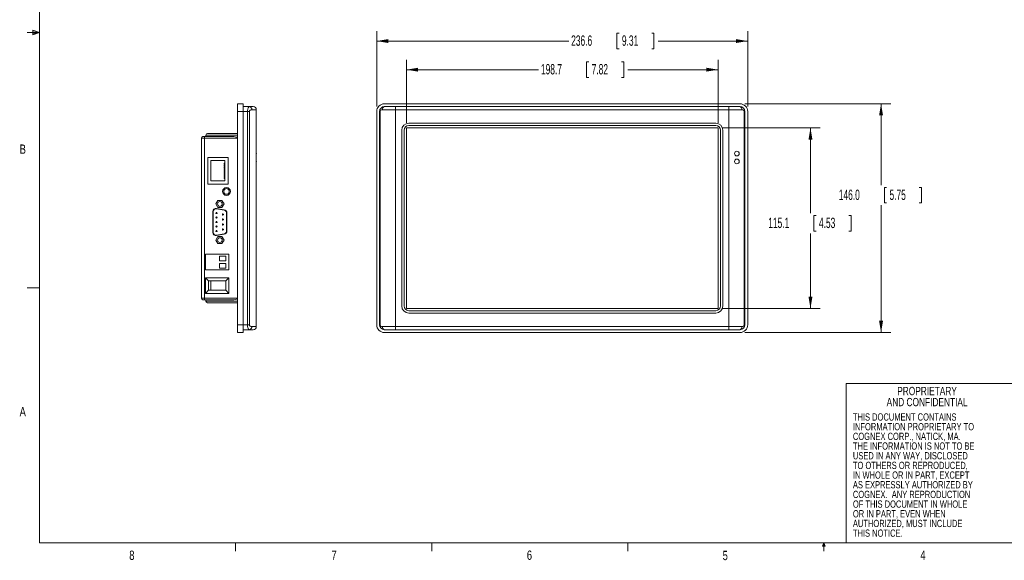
# Model space of a CAD drawing. Header units: millimetres. Extents: x 11 to 421, y 5 to 275.
# Tile 1 of 3: x 11 to 262, y 5 to 143. Entities that reach past the tile are written whole.
import ezdxf

# ---------------------------------------------------------------- set-up
doc = ezdxf.new("R2010")
doc.units = ezdxf.units.MM
doc.styles.add('SLDTEXTSTYLE0', font='TXT', dxfattribs={"width": 0.75})
doc.styles.add('SLDTEXTSTYLE5', font='TXT', dxfattribs={"width": 0.605})
doc.dimstyles.new('SLDDIMSTYLE0', dxfattribs={"dimtxt": 2.568319, "dimasz": 3, "dimexe": 0, "dimexo": 0.0625, "dimgap": 0.64208, "dimtad": 0, "dimtih": 1, "dimtoh": 1, "dimdec": 1, "dimlfac": 2.5, "dimrnd": 1e-09, "dimzin": 12, "dimdsep": 46, "dimtxsty": 'SLDTEXTSTYLE5', "dimsah": 1, "dimcen": 0.09, "dimadec": 0, "dimazin": 3, "dimtfac": 1, "dimtdec": 1, "dimtofl": 0, "dimtmove": 0, "dimatfit": 3, "dimfxl": 1, "dimfrac": 2, "dimtolj": 1, "dimtzin": 12, "dimarcsym": 0})
doc.dimstyles.new('SLDDIMSTYLE1', dxfattribs={"dimtxt": 2.568319, "dimasz": 3, "dimexe": 0, "dimexo": 0.0625, "dimgap": 0.64208, "dimtad": 0, "dimtih": 1, "dimtoh": 1, "dimdec": 1, "dimlfac": 2.5, "dimrnd": 1e-09, "dimzin": 4, "dimdsep": 46, "dimtxsty": 'SLDTEXTSTYLE5', "dimsah": 1, "dimcen": 0.09, "dimadec": 0, "dimazin": 1, "dimtfac": 1, "dimtdec": 1, "dimtofl": 0, "dimtmove": 0, "dimatfit": 3, "dimfxl": 1, "dimfrac": 2, "dimtolj": 1, "dimtzin": 12, "dimarcsym": 0})

# ---------------------------------------------------------------- blocks, each defined once
blk = doc.blocks.new('SW_NOTE_2')
at = {"color": 0, "linetype": 'Continuous', "lineweight": 0, "char_height": 1.8521, "attachment_point": 1, "style": 'SLDTEXTSTYLE0'}
for s, insert in [('THIS DOCUMENT CONTAINS', (0, 2.39)), ('INFORMATION PROPRIETARY TO', (0, -0.08)), ('THE INFORMATION IS NOT TO BE', (0, -5.02)), ('COGNEX CORP., NATICK, MA.', (0, -2.55)), ('USED IN ANY WAY, DISCLOSED', (0, -7.49)), ('TO OTHERS OR REPRODUCED,', (0, -9.96)), ('IN WHOLE OR IN PART, EXCEPT', (0, -12.43)), ('AS EXPRESSLY AUTHORIZED BY', (0, -14.9)), ('COGNEX.  ANY REPRODUCTION', (0, -17.37)), ('OF THIS DOCUMENT IN WHOLE', (0, -19.84)), ('OR IN PART, EVEN WHEN', (0, -22.31)), ('AUTHORIZED, MUST INCLUDE', (0, -24.78)), ('THIS NOTICE.', (0, -27.25))]:
    blk.add_mtext(s, dxfattribs=dict(at, insert=insert))
blk = doc.blocks.new('SW_NOTE_3')
at = {"color": 0, "linetype": 'Continuous', "lineweight": 0, "char_height": 2.1167, "attachment_point": 2, "style": 'SLDTEXTSTYLE0'}
for s, insert in [('PROPRIETARY', (8.73, 2.73)), ('AND CONFIDENTIAL', (8.74, -0.09))]:
    blk.add_mtext(s, dxfattribs=dict(at, insert=insert))
blk = doc.blocks.new('_D')
at = {"color": 7, "linetype": 'Continuous', "lineweight": 0}
for p, q in [((101.88, 121.26), (101.88, 140.49)), ((163.69, 139.96), (163.1, 139.96)), ((163.1, 139.96), (163.1, 136.02)), ((172.02, 139.96), (172.61, 139.96)), ((172.61, 139.96), (172.61, 136.02)), ((196.52, 121.26), (196.52, 140.49)), ((101.88, 137.99), (150.9, 137.99)), ((163.1, 136.02), (163.69, 136.02)), ((172.61, 136.02), (172.02, 136.02)), ((196.52, 137.99), (173.64, 137.99))]:
    blk.add_line(p, q, dxfattribs=at)
for points in [[(101.88, 137.99), (104.88, 137.49), (104.88, 138.49)], [(196.52, 137.99), (193.52, 138.49), (193.52, 137.49)]]:
    blk.add_solid(points, dxfattribs=at)
at = {"color": 7, "linetype": 'Continuous', "lineweight": 0, "char_height": 2.646, "attachment_point": 1, "style": 'SLDTEXTSTYLE5'}
for s, insert in [('236.6', (151.49, 139.43, 2.15)), ('9.31', (164.43, 139.43, 2.15))]:
    blk.add_mtext(s, dxfattribs=dict(at, insert=insert))
blk = doc.blocks.new('_D_1')
at = {"color": 7, "linetype": 'Continuous', "lineweight": 0}
for p, q in [((195.79, 121.99), (233.02, 121.99)), ((230.52, 121.99), (230.52, 101.19)), ((231.95, 100.6), (231.36, 100.6)), ((231.36, 100.6), (231.36, 96.66)), ((240.27, 100.6), (240.86, 100.6)), ((240.86, 100.6), (240.86, 96.66)), ((230.52, 63.59), (230.52, 96.07)), ((231.36, 96.66), (231.95, 96.66)), ((240.86, 96.66), (240.27, 96.66)), ((195.79, 63.59), (233.02, 63.59))]:
    blk.add_line(p, q, dxfattribs=at)
for points in [[(230.52, 121.99), (230.02, 118.99), (231.02, 118.99)], [(230.52, 63.59), (231.02, 66.59), (230.02, 66.59)]]:
    blk.add_solid(points, dxfattribs=at)
at = {"color": 7, "linetype": 'Continuous', "lineweight": 0, "char_height": 2.646, "attachment_point": 1, "style": 'SLDTEXTSTYLE5'}
for s, insert in [('146.0', (219.75, 100.07, 2.15)), ('5.75', (232.68, 100.07, 2.15))]:
    blk.add_mtext(s, dxfattribs=dict(at, insert=insert))
blk = doc.blocks.new('_D_2')
at = {"color": 7, "linetype": 'Continuous', "lineweight": 0}
for p, q in [((109.46, 117.08), (109.46, 133.18)), ((188.94, 117.08), (188.94, 133.18)), ((109.46, 130.68), (143.19, 130.68)), ((155.98, 132.65), (155.39, 132.65)), ((155.39, 132.65), (155.39, 128.71)), ((164.31, 132.65), (164.9, 132.65)), ((164.9, 132.65), (164.9, 128.71)), ((188.94, 130.68), (165.93, 130.68)), ((155.39, 128.71), (155.98, 128.71)), ((164.9, 128.71), (164.31, 128.71))]:
    blk.add_line(p, q, dxfattribs=at)
for points in [[(109.46, 130.68), (112.46, 130.18), (112.46, 131.18)], [(188.94, 130.68), (185.94, 131.18), (185.94, 130.18)]]:
    blk.add_solid(points, dxfattribs=at)
at = {"color": 7, "linetype": 'Continuous', "lineweight": 0, "char_height": 2.646, "attachment_point": 1, "style": 'SLDTEXTSTYLE5'}
for s, insert in [('198.7', (143.78, 132.12, 2.15)), ('7.82', (156.72, 132.12, 2.15))]:
    blk.add_mtext(s, dxfattribs=dict(at, insert=insert))
blk = doc.blocks.new('_D_3')
at = {"color": 7, "linetype": 'Continuous', "lineweight": 0}
for p, q in [((190.21, 115.81), (215.02, 115.81)), ((212.52, 115.81), (212.52, 94.03)), ((213.95, 93.44), (213.36, 93.44)), ((213.36, 93.44), (213.36, 89.5)), ((222.27, 93.44), (222.86, 93.44)), ((222.86, 93.44), (222.86, 89.5)), ((212.52, 69.77), (212.52, 88.91)), ((213.36, 89.5), (213.95, 89.5)), ((222.86, 89.5), (222.27, 89.5)), ((190.21, 69.77), (215.02, 69.77))]:
    blk.add_line(p, q, dxfattribs=at)
for points in [[(212.52, 115.81), (212.02, 112.81), (213.02, 112.81)], [(212.52, 69.77), (213.02, 72.77), (212.02, 72.77)]]:
    blk.add_solid(points, dxfattribs=at)
at = {"color": 7, "linetype": 'Continuous', "lineweight": 0, "char_height": 2.646, "attachment_point": 1, "style": 'SLDTEXTSTYLE5'}
for s, insert in [('4.53', (214.68, 92.91, 2.15)), ('115.1', (201.75, 92.91, 2.15))]:
    blk.add_mtext(s, dxfattribs=dict(at, insert=insert))

msp = doc.modelspace()

# ---------------------------------------------------------------- linework, layer by layer
at = {"color": 7, "linetype": 'Continuous', "lineweight": 0}
for p, q in [((15.907, 270.309), (15.907, 9.959)), ((14.2, 140.744), (14.2, 139.56)), ((15.907, 140.134), (14.2, 140.744)), ((15.907, 140.134), (12.732, 140.134)), ((15.907, 140.134), (14.2, 140.363)), ((15.907, 140.134), (14.2, 139.872)), ((15.907, 140.134), (14.2, 139.56)), ((15.907, 75.046), (12.732, 75.046)), ((415.957, 9.959), (15.907, 9.959)), ((65.907, 9.959), (65.907, 7.805)), ((115.913, 9.959), (115.913, 7.805)), ((165.919, 9.959), (165.919, 7.805)), ((215.589, 9.081), (215.925, 9.959)), ((216.244, 9.081), (215.589, 9.081)), ((215.925, 9.959), (215.925, 7.805)), ((215.925, 9.959), (216.244, 9.081))]:
    msp.add_line(p, q, dxfattribs=at)
at = {"color": 7, "linetype": 'Continuous', "lineweight": 15}
for p, q in [((66.382, 119.992), (66.382, 121.992)), ((66.382, 121.992), (67.826, 121.992)), ((67.826, 121.992), (67.826, 119.992)), ((67.826, 121.264), (69.426, 121.264)), ((69.426, 121.264), (70.382, 121.264)), ((103.884, 121.992), (194.524, 121.992)), ((103.884, 121.264), (106.684, 121.264)), ((106.684, 120.464), (106.684, 121.264)), ((106.684, 121.264), (191.724, 121.264)), ((191.724, 120.464), (191.724, 121.264)), ((191.724, 121.264), (194.524, 121.264)), ((67.826, 119.992), (66.382, 119.992)), ((66.382, 119.992), (66.382, 65.592)), ((67.826, 65.592), (67.826, 119.992)), ((67.826, 119.992), (68.919, 119.992)), ((68.919, 65.592), (68.919, 119.992)), ((68.919, 119.992), (69.412, 119.992)), ((69.412, 119.992), (69.412, 65.592)), ((70.022, 120.464), (71.182, 120.464)), ((71.182, 120.464), (71.182, 65.12)), ((101.884, 65.592), (101.884, 119.992)), ((102.612, 119.992), (102.782, 119.992)), ((102.612, 65.592), (102.612, 119.992)), ((102.782, 119.992), (102.782, 65.592)), ((106.684, 120.464), (103.351, 120.464)), ((106.684, 120.464), (106.684, 65.12)), ((191.724, 120.464), (106.684, 120.464)), ((191.724, 120.464), (191.724, 65.12)), ((195.058, 120.464), (191.724, 120.464)), ((195.626, 65.592), (195.626, 119.992)), ((195.626, 119.992), (195.796, 119.992)), ((195.796, 119.992), (195.796, 65.592)), ((196.524, 119.992), (196.524, 65.592)), ((109.464, 115.812), (109.464, 69.772)), ((188.944, 115.812), (109.464, 115.812)), ((188.344, 117.012), (110.064, 117.012)), ((188.344, 116.412), (110.064, 116.412)), ((188.944, 69.772), (188.944, 115.812)), ((57.982, 113.204), (57.182, 113.204)), ((57.182, 72.38), (57.182, 113.204)), ((57.582, 113.604), (57.982, 113.604)), ((57.982, 113.604), (57.982, 113.204)), ((57.982, 113.604), (65.438, 113.604)), ((57.982, 113.204), (57.982, 72.38)), ((66.382, 113.204), (57.982, 113.204)), ((66.382, 113.992), (58.33, 113.992)), ((58.33, 113.604), (58.33, 113.992)), ((58.73, 114.392), (66.382, 114.392)), ((108.264, 115.212), (108.264, 70.372)), ((108.864, 115.212), (108.864, 70.372)), ((189.544, 70.372), (189.544, 115.212)), ((190.144, 70.372), (190.144, 115.212)), ((58.782, 108.284), (58.782, 101.484)), ((63.982, 108.284), (58.782, 108.284)), ((63.982, 101.484), (63.982, 108.284)), ((63.182, 107.484), (59.582, 107.484)), ((59.582, 107.484), (59.582, 102.284)), ((63.182, 106.8), (62.967, 106.8)), ((62.967, 106.8), (62.967, 106.511)), ((62.967, 106.511), (63.182, 106.511)), ((63.182, 106.28), (62.967, 106.28)), ((62.967, 106.28), (62.967, 105.991)), ((62.967, 105.991), (63.182, 105.991)), ((62.967, 105.76), (62.967, 105.471)), ((63.182, 105.76), (62.967, 105.76)), ((63.182, 102.284), (63.182, 107.484)), ((62.967, 105.471), (63.182, 105.471)), ((63.182, 105.24), (62.967, 105.24)), ((62.967, 105.24), (62.967, 104.951)), ((62.967, 104.951), (63.182, 104.951)), ((62.967, 104.72), (62.967, 104.431)), ((63.182, 104.72), (62.967, 104.72)), ((62.967, 104.431), (63.182, 104.431)), ((62.967, 104.2), (62.967, 103.911)), ((63.182, 104.2), (62.967, 104.2)), ((62.967, 103.911), (63.182, 103.911)), ((63.182, 103.68), (62.967, 103.68)), ((62.967, 103.68), (62.967, 103.391)), ((62.967, 103.391), (63.182, 103.391)), ((62.967, 103.16), (62.967, 102.871)), ((63.182, 103.16), (62.967, 103.16)), ((58.782, 101.484), (63.982, 101.484)), ((59.582, 102.284), (63.182, 102.284)), ((62.967, 102.871), (63.182, 102.871)), ((61.351, 97.324), (60.82, 96.404)), ((60.82, 96.404), (61.351, 95.484)), ((62.413, 97.324), (61.351, 97.324)), ((61.351, 95.484), (62.413, 95.484)), ((62.945, 96.404), (62.413, 97.324)), ((62.413, 95.484), (62.945, 96.404)), ((60.082, 89.148), (60.082, 94.46)), ((60.162, 89.148), (60.162, 94.46)), ((61.001, 95.17), (63.001, 94.836)), ((61.014, 95.249), (63.014, 94.915)), ((63.602, 94.126), (63.602, 89.482)), ((63.682, 94.126), (63.682, 89.482)), ((61.351, 88.124), (60.82, 87.204)), ((63.001, 88.771), (61.001, 88.438)), ((63.014, 88.693), (61.014, 88.359)), ((62.413, 88.124), (61.351, 88.124)), ((62.945, 87.204), (62.413, 88.124)), ((60.82, 87.204), (61.351, 86.284)), ((61.351, 86.284), (62.413, 86.284)), ((62.413, 86.284), (62.945, 87.204)), ((64.182, 83.58), (58.182, 83.58)), ((58.182, 83.58), (58.182, 79.58)), ((63.382, 83.124), (61.782, 83.124)), ((61.782, 83.124), (61.782, 81.924)), ((63.382, 81.924), (63.382, 83.124)), ((64.182, 79.58), (64.182, 83.58)), ((61.782, 81.924), (63.382, 81.924)), ((63.382, 81.236), (61.782, 81.236)), ((61.782, 81.236), (61.782, 80.036)), ((63.382, 80.036), (63.382, 81.236)), ((58.182, 79.58), (64.182, 79.58)), ((61.782, 80.036), (63.382, 80.036)), ((64.182, 77.58), (58.182, 77.58)), ((58.182, 77.58), (58.982, 76.78)), ((58.182, 77.58), (58.182, 73.58)), ((58.982, 76.78), (58.982, 74.38)), ((59.582, 76.78), (58.982, 76.78)), ((59.582, 76.78), (59.582, 74.38)), ((63.382, 76.78), (59.582, 76.78)), ((64.182, 77.58), (63.382, 76.78)), ((63.382, 74.38), (63.382, 76.78)), ((64.182, 73.58), (64.182, 77.58)), ((58.982, 74.38), (58.182, 73.58)), ((58.182, 73.58), (64.182, 73.58)), ((59.582, 74.38), (58.982, 74.38)), ((63.382, 74.38), (59.582, 74.38)), ((63.382, 74.38), (64.182, 73.58)), ((57.182, 72.38), (57.982, 72.38)), ((57.982, 71.98), (57.582, 71.98)), ((57.982, 71.98), (57.982, 72.38)), ((57.982, 72.38), (66.382, 72.38)), ((65.438, 71.98), (57.982, 71.98)), ((58.33, 71.98), (58.33, 71.592)), ((58.33, 71.592), (66.382, 71.592)), ((66.382, 71.192), (58.73, 71.192)), ((109.464, 69.772), (188.944, 69.772)), ((110.064, 69.172), (188.344, 69.172)), ((110.064, 68.572), (188.344, 68.572)), ((66.382, 65.592), (67.826, 65.592)), ((66.382, 63.592), (66.382, 65.592)), ((67.826, 65.592), (67.826, 63.592)), ((67.826, 65.592), (68.919, 65.592)), ((68.919, 65.592), (69.412, 65.592)), ((102.612, 65.592), (102.782, 65.592)), ((195.626, 65.592), (195.796, 65.592)), ((67.826, 63.592), (66.382, 63.592)), ((67.826, 64.32), (69.426, 64.32)), ((70.382, 64.32), (69.426, 64.32)), ((70.022, 65.12), (71.182, 65.12)), ((103.351, 65.12), (106.684, 65.12)), ((106.684, 64.32), (103.884, 64.32)), ((194.524, 63.592), (103.884, 63.592)), ((106.684, 64.32), (106.684, 65.12)), ((106.684, 65.12), (191.724, 65.12)), ((191.724, 64.32), (106.684, 64.32)), ((191.724, 65.12), (195.058, 65.12)), ((191.724, 64.32), (191.724, 65.12)), ((194.524, 64.32), (191.724, 64.32))]:
    msp.add_line(p, q, dxfattribs=at)
at = {"color": 114, "linetype": 'Continuous', "lineweight": 15}
msp.add_line((221.647, 9.959), (221.647, 50.599), dxfattribs=at)
at = {"color": 114, "linetype": 'Continuous', "lineweight": 0}
msp.add_line((415.957, 50.599), (221.647, 50.599), dxfattribs=at)
at = {"color": 7, "linetype": 'Continuous', "lineweight": 15, "flags": 128}
for points in [[(68.919, 119.992), (68.937, 120.305), (68.985, 120.576), (69.092, 120.905), (69.243, 121.156), (69.276, 121.191), (69.426, 121.264)], [(65.438, 113.604), (66.111, 113.475), (66.222, 113.417), (66.345, 113.309), (66.372, 113.258), (66.382, 113.204)], [(71.182, 109.142), (71.194, 109.264), (71.182, 109.386)], [(71.182, 107.142), (71.194, 107.264), (71.182, 107.386)], [(66.382, 72.38), (66.373, 72.327), (66.341, 72.269), (66.259, 72.192), (65.983, 72.062), (65.438, 71.98)], [(69.426, 64.32), (69.269, 64.4), (69.224, 64.45), (69.088, 64.69), (69.032, 64.839), (68.962, 65.119), (68.926, 65.401), (68.919, 65.592)]]:
    msp.add_lwpolyline(points, dxfattribs=at)
at = {"color": 7, "linetype": 'Continuous', "lineweight": 15}
for centre, radius in [((193.744, 109.264), 0.6), ((193.744, 107.264), 0.6), ((63.582, 99.604), 1), ((63.582, 99.604), 0.72), ((61.882, 96.404), 0.6), ((61.014, 94.1), 0.15), ((61.014, 92.952), 0.15), ((62.678, 93.704), 0.15), ((61.014, 91.804), 0.15), ((61.014, 90.656), 0.15), ((62.678, 92.437), 0.15), ((62.678, 91.171), 0.15), ((61.014, 89.507), 0.15), ((62.678, 89.904), 0.15), ((61.882, 87.204), 0.6)]:
    msp.add_circle(centre, radius, dxfattribs=at)
for centre, radius, start, end in [((69.306, 120.553), 0.721, 352.91087, 80.46509), ((70.382, 120.464), 0.8, 0, 90), ((103.884, 119.992), 2, 90, 180), ((103.884, 119.992), 1.272, 90.00015, 179.99985), ((104.051, 120.575), 0.709, 103.58202, 189.01105), ((194.524, 119.992), 2, 0, 90), ((194.358, 120.575), 0.709, 350.98895, 76.41798), ((194.524, 119.992), 1.272, 0.00022, 89.99978), ((69.962, 119.911), 0.556, 83.87168, 171.64434), ((103.294, 119.954), 0.513, 83.68571, 175.73992), ((195.112, 119.952), 0.515, 4.50182, 96.07254), ((110.064, 115.212), 1.8, 90, 180), ((110.064, 115.212), 1.2, 90, 180), ((188.344, 115.212), 1.8, 0, 90), ((188.344, 115.212), 1.2, 0, 90), ((57.582, 113.204), 0.4, 90, 180), ((58.73, 113.992), 0.4, 90, 180), ((60.882, 94.46), 0.8, 80.53768, 180), ((60.882, 94.46), 0.72, 80.53768, 180), ((62.882, 94.126), 0.72, 0, 80.53768), ((62.882, 94.126), 0.8, 0, 80.53768), ((60.882, 89.148), 0.8, 180, 279.46232), ((60.882, 89.148), 0.72, 180, 279.46232), ((62.882, 89.482), 0.72, 279.46232, 0), ((62.882, 89.482), 0.8, 279.46232, 0), ((57.582, 72.38), 0.4, 180, 270), ((58.73, 71.592), 0.4, 180, 270), ((110.064, 70.372), 1.8, 180, 270), ((110.064, 70.372), 1.2, 180, 270), ((188.344, 70.372), 1.2, 270, 0), ((188.344, 70.372), 1.8, 270, 0), ((69.971, 65.683), 0.566, 189.30185, 275.18213), ((103.884, 65.592), 2, 180, 270), ((103.884, 65.592), 1.272, 180.00022, 269.99978), ((103.296, 65.632), 0.515, 184.50182, 276.07254), ((194.524, 65.592), 1.272, 270.00015, 359.99985), ((194.524, 65.592), 2, 270, 0), ((195.114, 65.63), 0.513, 263.68571, 355.73992), ((69.306, 65.031), 0.721, 279.53491, 7.08913), ((70.382, 65.12), 0.8, 270, 0), ((104.051, 65.009), 0.709, 170.98895, 256.41798), ((194.358, 65.009), 0.709, 283.58202, 9.01105)]:
    msp.add_arc(centre, radius, start, end, dxfattribs=at)

# ---------------------------------------------------------------- block references
at = {"color": 7, "linetype": 'Continuous', "lineweight": 0}
for name, p in [('SW_NOTE_3', (233.525, 47)), ('SW_NOTE_2', (223.34, 40.581))]:
    msp.add_blockref(name, p, dxfattribs=at)

# ---------------------------------------------------------------- texts
at = {"color": 7, "linetype": 'Continuous', "lineweight": 0, "char_height": 2.381, "attachment_point": 1, "style": 'SLDTEXTSTYLE0'}
for s, insert in [('B', (10.831, 111.588)), ('A', (10.821, 44.599)), ('8', (38.78, 7.949)), ('7', (90.359, 7.957)), ('6', (140.178, 7.967)), ('5', (190.122, 7.889)), ('4', (240.541, 7.969))]:
    msp.add_mtext(s, dxfattribs=dict(at, insert=insert))

# ---------------------------------------------------------------- dimensions: what is measured, and where the dimension line sits
at = {"color": 7, "linetype": 'Continuous', "lineweight": 0}
for base, p1, p2, picture, middle in [((196.524, 137.992), (101.884, 119.992), (196.524, 119.992), '_D', (162.27, 137.992)), ((188.944, 130.682), (109.464, 115.812), (188.944, 115.812), '_D_2', (154.56, 130.682))]:
    dim = msp.add_linear_dim(base=base, p1=p1, p2=p2, dimstyle='SLDDIMSTYLE0', dxfattribs=at)
    dim.commit()
    dim.dimension.update_dxf_attribs({"geometry": picture, "text_midpoint": middle, "dimtype": 160})
for base, p1, p2, dimstyle, picture, middle in [((230.524, 63.592), (194.524, 121.992), (194.524, 63.592), 'SLDDIMSTYLE1', '_D_1', (230.524, 98.628)), ((212.524, 69.772), (188.944, 115.812), (188.944, 69.772), 'SLDDIMSTYLE0', '_D_3', (212.524, 91.471))]:
    dim = msp.add_linear_dim(base=base, p1=p1, p2=p2, angle=90, dimstyle=dimstyle, dxfattribs=at)
    dim.commit()
    dim.dimension.update_dxf_attribs({"geometry": picture, "text_midpoint": middle, "dimtype": 160})

doc.saveas('drawing.dxf')
